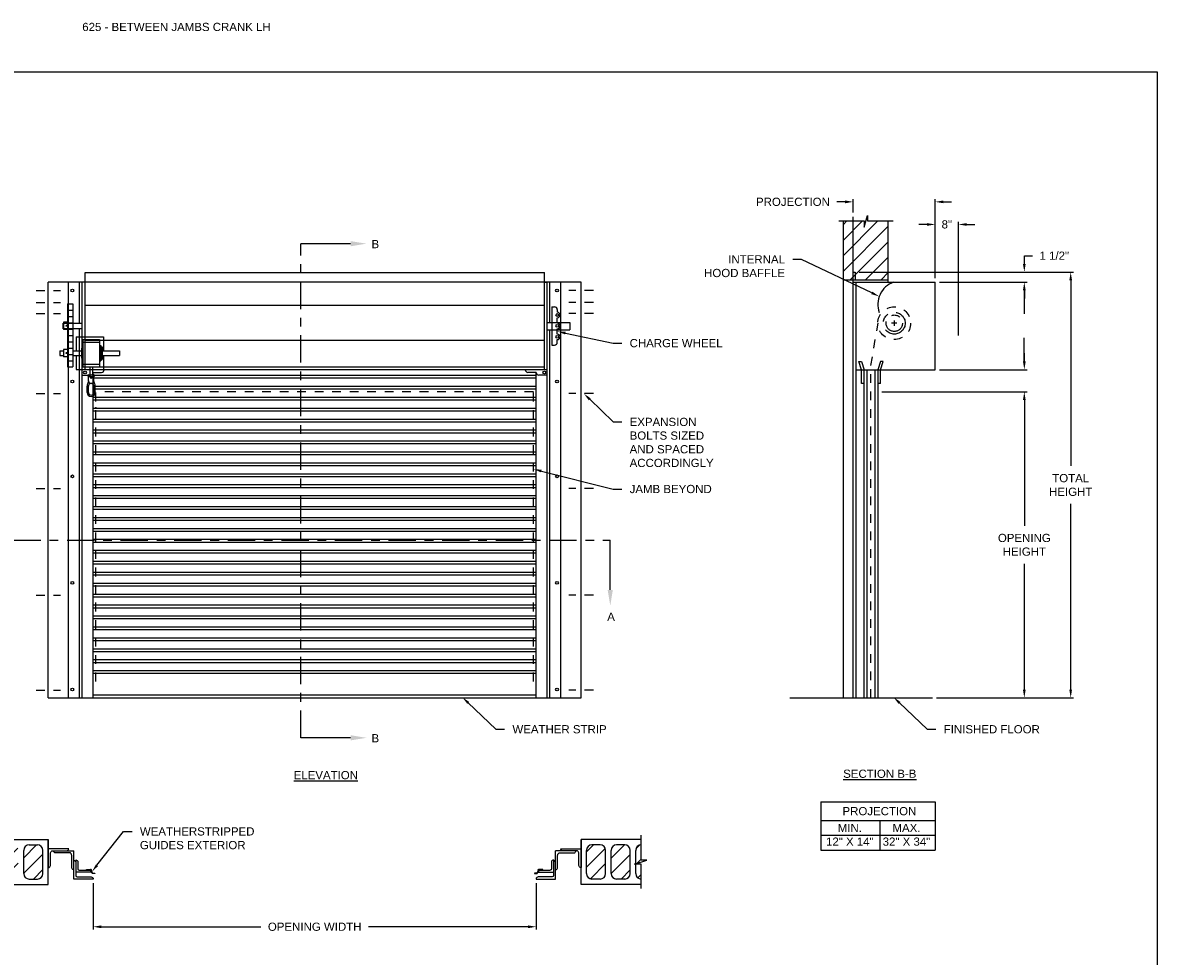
# Model space of a CAD drawing. Header units: inches. Extents: x 169.6 to 213.7, y 195.1 to 247.7.
# Tile 45 of 48: x 176.1 to 189.1, y 237.1 to 247.7. Entities that reach past the tile are written whole.
import ezdxf
from ezdxf import colors
from ezdxf.entities.mleader import LeaderData, LeaderLine
from ezdxf.math import Vec2, Vec3

# ---------------------------------------------------------------- set-up
doc = ezdxf.new("R2010")
doc.units = ezdxf.units.IN
doc.header["$LTSCALE"] = 0.25
doc.header["$MEASUREMENT"] = 0
for name, pattern in [('CENTER', [2, 1.25, -0.25, 0.25, -0.25]), ('CENTER2', [1.125, 0.75, -0.125, 0.125, -0.125]), ('HIDDEN', [0.375, 0.25, -0.125])]:
    doc.linetypes.add(name, pattern=pattern)
for name, color, linetype in [('ANNOTATIONS', 1, 'Continuous'), ('CRANK LH', 7, 'Continuous'), ('SECTION CUTS', 6, 'CENTER')]:
    doc.layers.add(name, color=color, linetype=linetype)
doc.styles.add('ARIAL', font='arial.ttf', dxfattribs={"height": 0.09375})
doc.styles.get("Standard").update_dxf_attribs({"font": 'romans.shx'})
doc.dimstyles.new('STANDARD$0', dxfattribs={"dimtxt": 0.09375, "dimasz": 0.09375, "dimexe": 0.03125, "dimexo": 0.046875, "dimgap": 0.09, "dimtad": 0, "dimtih": 1, "dimtoh": 1, "dimdec": 4, "dimzin": 0, "dimdsep": 46, "dimtxsty": 'ARIAL', "dimcen": 0.09, "dimadec": 0, "dimazin": 0, "dimtfac": 1, "dimtdec": 4, "dimtofl": 0, "dimtmove": 0, "dimatfit": 1, "dimfxl": 1, "dimtolj": 1, "dimtzin": 0, "dimarcsym": 0})
pattern_1 = [(45, (32.37464, 2.54673), (-0.08838835, 0.08838835), [])]

# ---------------------------------------------------------------- blocks, each defined once
blk = doc.blocks.new('*D7')
at = {"layer": 'ANNOTATIONS', "color": 0, "lineweight": -2, "transparency": 16777216}
for p, q in [((187.539, 243.871), (187.539, 243.964)), ((186.568, 243.777), (187.57, 243.777)), ((185.911, 243.524), (187.57, 243.524)), ((187.539, 243.43), (187.539, 243.336))]:
    blk.add_line(p, q, dxfattribs=at)
at = {"layer": 'ANNOTATIONS', "color": 0, "transparency": 16777216}
for points in [[(187.523, 243.871), (187.554, 243.871), (187.539, 243.777)], [(187.523, 243.43), (187.554, 243.43), (187.539, 243.524)]]:
    blk.add_solid(points, dxfattribs=at)
at = {"layer": 'defpoints', "color": 0, "transparency": 16777216}
for p in [(186.521, 243.777), (185.865, 243.524), (187.539, 243.524)]:
    blk.add_point(p, dxfattribs=at)
at = {"layer": 'ANNOTATIONS', "color": 0, "transparency": 16777216, "insert": (187.539, 243.65), "char_height": 0.0938, "attachment_point": 5, "style": 'ARIAL'}
blk.add_mtext('\\A1;  ', dxfattribs=at)
blk = doc.blocks.new('*D8')
at = {"layer": 'ANNOTATIONS', "color": 0, "lineweight": -2, "transparency": 16777216}
for p, q in [((187.539, 244.986), (187.539, 245.079)), ((187.539, 245.079), (187.633, 245.079)), ((186.568, 244.892), (187.57, 244.892)), ((186.568, 244.777), (187.57, 244.777)), ((187.539, 244.683), (187.539, 244.589))]:
    blk.add_line(p, q, dxfattribs=at)
at = {"layer": 'ANNOTATIONS', "color": 0, "transparency": 16777216}
for points in [[(187.523, 244.986), (187.554, 244.986), (187.539, 244.892)], [(187.523, 244.683), (187.554, 244.683), (187.539, 244.777)]]:
    blk.add_solid(points, dxfattribs=at)
at = {"layer": 'defpoints', "color": 0, "transparency": 16777216}
for p in [(186.521, 244.892), (187.539, 244.892), (186.521, 244.777)]:
    blk.add_point(p, dxfattribs=at)
at = {"layer": 'ANNOTATIONS', "color": 0, "transparency": 16777216, "insert": (187.881, 245.079), "char_height": 0.0938, "attachment_point": 5, "style": 'ARIAL'}
blk.add_mtext('\\A1;1 1/2"', dxfattribs=at)
blk = doc.blocks.new('*D9')
at = {"layer": 'ANNOTATIONS', "color": 0, "lineweight": -2, "transparency": 16777216}
for p, q in [((186.427, 245.437), (186.333, 245.437)), ((186.521, 244.824), (186.521, 245.468)), ((186.786, 244.168), (186.786, 245.468)), ((186.88, 245.437), (186.974, 245.437))]:
    blk.add_line(p, q, dxfattribs=at)
at = {"layer": 'ANNOTATIONS', "color": 0, "transparency": 16777216}
for points in [[(186.427, 245.452), (186.427, 245.421), (186.521, 245.437)], [(186.88, 245.452), (186.88, 245.421), (186.786, 245.437)]]:
    blk.add_solid(points, dxfattribs=at)
at = {"layer": 'defpoints', "color": 0, "transparency": 16777216}
for p in [(186.786, 245.437), (186.521, 244.777), (186.786, 244.121)]:
    blk.add_point(p, dxfattribs=at)
at = {"layer": 'ANNOTATIONS', "color": 0, "transparency": 16777216, "insert": (186.653, 245.437), "char_height": 0.0938, "attachment_point": 5, "style": 'ARIAL'}
blk.add_mtext('\\A1;8"', dxfattribs=at)
blk = doc.blocks.new('*D10')
at = {"layer": 'ANNOTATIONS', "color": 0, "lineweight": -2, "transparency": 16777216}
for p, q in [((185.652, 244.892), (188.1, 244.892)), ((188.069, 244.798), (188.069, 242.677)), ((188.069, 240.121), (188.069, 242.242)), ((186.536, 240.027), (188.1, 240.027))]:
    blk.add_line(p, q, dxfattribs=at)
at = {"layer": 'ANNOTATIONS', "color": 0, "transparency": 16777216}
for points in [[(188.053, 244.798), (188.084, 244.798), (188.069, 244.892)], [(188.053, 240.121), (188.084, 240.121), (188.069, 240.027)]]:
    blk.add_solid(points, dxfattribs=at)
at = {"layer": 'defpoints', "color": 0, "transparency": 16777216}
for p in [(185.605, 244.892), (186.49, 240.027), (188.069, 240.027)]:
    blk.add_point(p, dxfattribs=at)
at = {"layer": 'ANNOTATIONS', "color": 0, "transparency": 16777216, "insert": (188.069, 242.459), "char_height": 0.0938, "attachment_point": 5, "style": 'ARIAL'}
blk.add_mtext('\\A1;TOTAL \\PHEIGHT', dxfattribs=at)
blk = doc.blocks.new('*D11')
at = {"layer": 'ANNOTATIONS', "color": 0, "lineweight": -2, "transparency": 16777216}
for p, q in [((185.958, 243.524), (187.57, 243.524)), ((187.539, 243.43), (187.539, 241.993)), ((187.539, 240.121), (187.539, 241.558)), ((186.536, 240.027), (187.57, 240.027))]:
    blk.add_line(p, q, dxfattribs=at)
at = {"layer": 'ANNOTATIONS', "color": 0, "transparency": 16777216}
for points in [[(187.523, 243.43), (187.554, 243.43), (187.539, 243.524)], [(187.523, 240.121), (187.554, 240.121), (187.539, 240.027)]]:
    blk.add_solid(points, dxfattribs=at)
at = {"layer": 'defpoints', "color": 0, "transparency": 16777216}
for p in [(185.911, 243.524), (187.539, 243.524), (186.49, 240.027)]:
    blk.add_point(p, dxfattribs=at)
at = {"layer": 'ANNOTATIONS', "color": 0, "transparency": 16777216, "insert": (187.539, 241.775), "char_height": 0.09375, "attachment_point": 5, "style": 'ARIAL'}
blk.add_mtext('\\A1;OPENING\\PHEIGHT', dxfattribs=at)
blk = doc.blocks.new('*D12')
at = {"layer": 'ANNOTATIONS', "color": 0, "lineweight": -2, "transparency": 16777216}
for p, q in [((176.897, 237.909), (176.897, 237.379)), ((181.959, 237.909), (181.959, 237.379)), ((176.99, 237.41), (178.811, 237.41)), ((181.865, 237.41), (180.044, 237.41))]:
    blk.add_line(p, q, dxfattribs=at)
at = {"layer": 'ANNOTATIONS', "color": 0, "transparency": 16777216}
for points in [[(176.99, 237.426), (176.99, 237.394), (176.897, 237.41)], [(181.865, 237.426), (181.865, 237.394), (181.959, 237.41)]]:
    blk.add_solid(points, dxfattribs=at)
at = {"layer": 'defpoints', "color": 0, "transparency": 16777216}
for p in [(176.897, 237.956), (181.959, 237.956), (181.959, 237.41)]:
    blk.add_point(p, dxfattribs=at)
at = {"layer": 'ANNOTATIONS', "color": 0, "transparency": 16777216, "insert": (179.428, 237.41), "char_height": 0.09375, "attachment_point": 5, "style": 'ARIAL'}
blk.add_mtext('\\A1;OPENING WIDTH', dxfattribs=at)
blk = doc.blocks.new('*D13')
at = {"layer": 'ANNOTATIONS', "color": 0, "lineweight": -2, "transparency": 16777216}
for p, q in [((185.49, 245.695), (185.396, 245.695)), ((185.583, 245.572), (185.583, 245.726)), ((186.521, 244.824), (186.521, 245.726)), ((186.615, 245.695), (186.708, 245.695))]:
    blk.add_line(p, q, dxfattribs=at)
at = {"layer": 'ANNOTATIONS', "color": 0, "transparency": 16777216}
for points in [[(185.49, 245.711), (185.49, 245.679), (185.583, 245.695)], [(186.615, 245.711), (186.615, 245.679), (186.521, 245.695)]]:
    blk.add_solid(points, dxfattribs=at)
at = {"layer": 'defpoints', "color": 0, "transparency": 16777216}
for p in [(185.583, 245.695), (185.583, 245.525), (186.521, 244.777)]:
    blk.add_point(p, dxfattribs=at)
at = {"layer": 'ANNOTATIONS', "color": 0, "transparency": 16777216, "insert": (184.894, 245.695), "char_height": 0.09375, "attachment_point": 5, "style": 'ARIAL'}
blk.add_mtext('\\A1;PROJECTION', dxfattribs=at)

msp = doc.modelspace()

# ---------------------------------------------------------------- hatches: boundary and pattern name
at = {"layer": 'CRANK LH', "linetype": 'Continuous'}
h = msp.add_hatch(dxfattribs=at)
h.set_pattern_fill('ANSI31', color=256, style=0)
h.set_pattern_definition([(45, (32.37464, 2.00616), (-0.08838835, 0.08838835), [])])
h.paths.add_polyline_path([(185.98229, 245.47628), (185.74579, 245.47628), (185.74579, 245.54094), (185.70738, 245.40758), (185.70738, 245.47628), (185.46666, 245.47628), (185.46666, 244.80487), (185.98229, 244.80487)])
h = msp.add_hatch(dxfattribs=at)
h.set_pattern_fill('ANSI31', color=256, style=0)
h.set_pattern_definition(pattern_1)
h.paths.add_polyline_path([(175.7586, 238.28353, 0.41421356), (175.6961, 238.34603), (175.6961, 238.17133), (175.63199, 238.17133), (175.7586, 238.12953)])
h.paths.add_polyline_path([(175.7586, 238.12442), (175.6961, 238.12442), (175.6961, 237.9554, 0.41421356), (175.7586, 238.0179)])
h.paths.add_polyline_path([(175.8211, 238.0179, 0.41421356), (175.8836, 237.9554), (175.97735, 237.9554, 0.41421356), (176.03985, 238.0179), (176.03985, 238.28353, 0.41421356), (175.97735, 238.34603), (175.8836, 238.34603, 0.41421356), (175.8211, 238.28353)])
h.paths.add_polyline_path([(176.3211, 238.28353, 0.41421356), (176.2586, 238.34603), (176.16485, 238.34603, 0.41421356), (176.10235, 238.28353), (176.10235, 238.0179, 0.41421356), (176.16485, 237.9554), (176.2586, 237.9554, 0.41421356), (176.3211, 238.0179)])
h = msp.add_hatch(dxfattribs=at)
h.set_pattern_fill('ANSI31', color=256, style=0)
h.set_pattern_definition(pattern_1)
h.paths.add_polyline_path([(182.7533, 238.28353, 0.41421356), (182.6908, 238.34603), (182.59705, 238.34603, 0.41421356), (182.53455, 238.28353), (182.53455, 238.0179, 0.41421356), (182.59705, 237.9554), (182.6908, 237.9554, 0.41421356), (182.7533, 238.0179)])
h.paths.add_polyline_path([(183.03455, 238.28353, 0.41421356), (182.97205, 238.34603), (182.8783, 238.34603, 0.41421356), (182.8158, 238.28353), (182.8158, 238.0179, 0.41421356), (182.8783, 237.9554), (182.97205, 237.9554, 0.41421356), (183.03455, 238.0179)])
h.paths.add_polyline_path([(183.09705, 238.12953), (183.22365, 238.17133), (183.15955, 238.17133), (183.15955, 238.34603, 0.41421356), (183.09705, 238.28353)])
h.paths.add_polyline_path([(183.09705, 238.0179, 0.41421356), (183.15955, 237.9554), (183.15955, 238.12442), (183.09705, 238.12442)])

# ---------------------------------------------------------------- linework, layer by layer
at = {"layer": 'ANNOTATIONS'}
for p, q in [((186.52079, 244.82377), (186.52079, 245.72631)), ((186.56767, 244.77689), (187.57008, 244.77689)), ((187.53883, 244.68314), (187.53883, 244.41476)), ((187.53883, 243.87064), (187.53883, 244.13903)), ((186.56767, 243.77689), (187.57008, 243.77689)), ((185.91142, 243.52353), (187.57008, 243.52353)), ((186.53642, 240.02689), (187.57008, 240.02689)), ((185.21389, 238.83783), (185.21389, 238.28646)), ((185.21389, 238.83783), (186.52166, 238.83783)), ((186.52166, 238.83783), (186.52166, 238.28646)), ((185.21389, 238.62636), (186.52166, 238.62636)), ((185.88674, 238.62636), (185.88674, 238.28646)), ((185.21389, 238.45641), (186.52166, 238.45641)), ((185.21389, 238.28646), (186.52166, 238.28646))]:
    msp.add_line(p, q, dxfattribs=at)
for points in [[(187.52321, 244.68314), (187.55446, 244.68314), (187.53883, 244.77689)], [(187.52321, 243.87064), (187.55446, 243.87064), (187.53883, 243.77689)], [(187.52321, 243.42978), (187.55446, 243.42978), (187.53883, 243.52353)], [(187.52321, 240.12064), (187.55446, 240.12064), (187.53883, 240.02689)]]:
    msp.add_solid(points, dxfattribs=at)
at = {"layer": 'CRANK LH', "linetype": 'Continuous'}
for p, q in [((185.58329, 240.02689), (185.58329, 245.52525)), ((185.70738, 245.40758), (185.74579, 245.54094)), ((185.74579, 245.54094), (185.74579, 245.47628)), ((185.42027, 245.47628), (185.70738, 245.47628)), ((185.46666, 245.47628), (185.46666, 240.02689)), ((185.70738, 245.47628), (185.70738, 245.40758)), ((185.74579, 245.47628), (186.04098, 245.47628)), ((185.98229, 244.77689), (185.98229, 245.47628)), ((185.58329, 244.89194), (185.6047, 244.89194)), ((185.6047, 244.89194), (185.6047, 244.80968)), ((182.05282, 244.77689), (182.07626, 244.77689)), ((185.46666, 244.80487), (185.98229, 244.80487)), ((185.58329, 244.77689), (186.52079, 244.77689)), ((185.61454, 244.77689), (185.61454, 240.02689)), ((186.52079, 243.77689), (186.52079, 244.77689)), ((182.05282, 244.51063), (176.80282, 244.51063)), ((182.13876, 244.49564), (182.13876, 244.05814)), ((182.13876, 244.49564), (182.17001, 244.49564)), ((182.20126, 244.46439), (182.20126, 244.43314)), ((182.20126, 244.30814), (182.20126, 244.37064)), ((176.55282, 244.30814), (176.77157, 244.30814)), ((176.55282, 244.24564), (176.55282, 244.30814)), ((176.77157, 244.24564), (176.55282, 244.24564)), ((182.23251, 244.30814), (182.20126, 244.30814)), ((182.20126, 244.24564), (182.23251, 244.24564)), ((182.20126, 244.18314), (182.20126, 244.24564)), ((176.70126, 244.154), (176.70126, 243.99245)), ((176.77938, 244.12275), (176.77938, 243.81025)), ((182.05282, 244.10897), (176.80282, 244.10897)), ((176.96688, 244.12275), (176.96688, 243.81025)), ((177.01376, 244.154), (177.01376, 243.99245)), ((182.20126, 244.08939), (182.20126, 244.12064)), ((176.70126, 243.94055), (176.70126, 243.779)), ((176.76376, 244.0237), (176.76376, 243.9093)), ((176.98251, 244.05495), (176.98251, 243.87805)), ((176.99813, 244.03932), (176.99813, 243.89368)), ((177.01376, 243.94055), (177.01376, 243.779)), ((182.13876, 244.05814), (182.17001, 244.05814)), ((176.80282, 243.80814), (182.05282, 243.80814)), ((176.85751, 243.81025), (176.85751, 243.7165)), ((176.88876, 243.81025), (176.88876, 243.7165)), ((185.67704, 243.77689), (185.64579, 243.87064)), ((185.64579, 243.87064), (185.67704, 243.87064)), ((185.67704, 243.87064), (185.70829, 243.77689)), ((185.89579, 243.87064), (185.86454, 243.77689)), ((185.89579, 243.77689), (185.92704, 243.87064)), ((185.92704, 243.87064), (185.89579, 243.87064)), ((176.84188, 243.65051), (176.84188, 243.70088)), ((176.84188, 243.70088), (176.90438, 243.70087)), ((176.90439, 243.65051), (176.90438, 243.70088)), ((185.61454, 243.77689), (186.52079, 243.77689)), ((185.67704, 243.62064), (185.67704, 243.77689)), ((185.70829, 240.02689), (185.70829, 243.77689)), ((185.73954, 243.77689), (185.73954, 240.02689)), ((185.83329, 240.02689), (185.83329, 243.77689)), ((185.86454, 243.77689), (185.86454, 240.02689)), ((185.89579, 243.62064), (185.89579, 243.77689)), ((176.82625, 243.51695), (176.82625, 243.58802)), ((176.90437, 243.51695), (176.90438, 243.58801)), ((176.92, 243.51695), (176.92, 243.58801)), ((185.70829, 243.62064), (185.67704, 243.62064)), ((185.89579, 243.62064), (185.86454, 243.62064)), ((184.85831, 240.02689), (186.48954, 240.02689)), ((183.15955, 238.17133), (183.15955, 238.4554)), ((176.67444, 237.95576), (176.67444, 238.27824)), ((182.1812, 237.95576), (182.1812, 238.27824)), ((182.43291, 238.27824), (182.1812, 238.27824)), ((183.08158, 238.12442), (183.22365, 238.17133)), ((183.15955, 238.12442), (183.08158, 238.12442)), ((183.22365, 238.17133), (183.15955, 238.17133)), ((183.15955, 237.84603), (183.15955, 238.12442)), ((176.8183, 238.05751), (176.8183, 238.06357)), ((176.8183, 238.06357), (176.86134, 238.06357)), ((176.88599, 238.01996), (176.86965, 238.05176)), ((176.87416, 238.05454), (176.88975, 238.0242)), ((176.91566, 238.01996), (176.88599, 238.01996)), ((176.88975, 238.0242), (176.91566, 238.0242)), ((176.91566, 238.0242), (176.91566, 238.01996)), ((181.96589, 238.0242), (181.93999, 238.0242)), ((181.93999, 238.0242), (181.93999, 238.01996)), ((181.93999, 238.01996), (181.96966, 238.01996)), ((181.98148, 238.05454), (181.96589, 238.0242)), ((181.96966, 238.01996), (181.986, 238.05176)), ((182.03734, 238.06357), (181.9943, 238.06357)), ((181.99523, 238.05751), (182.11855, 238.05751)), ((182.03734, 238.05751), (182.03734, 238.06357))]:
    msp.add_line(p, q, dxfattribs=at)
at = {"layer": 'CRANK LH'}
for p, q in [((176.80282, 243.77689), (176.80282, 244.88822)), ((176.80282, 244.88822), (182.05282, 244.88822)), ((182.05282, 243.77689), (182.05282, 244.88822)), ((176.3836, 240.02558), (176.3836, 244.77689)), ((182.47205, 244.77689), (176.3836, 244.77689)), ((176.61532, 240.02689), (176.61532, 244.77689)), ((176.74032, 244.30814), (176.74032, 244.77689)), ((176.77157, 240.02689), (176.77157, 244.77689)), ((182.08407, 240.02689), (182.08407, 244.77689)), ((182.11532, 244.31621), (182.11532, 244.77689)), ((182.24032, 240.02689), (182.24032, 244.77689)), ((182.47205, 240.02558), (182.47205, 244.77689)), ((176.60211, 244.52787), (176.66431, 244.52787)), ((176.60211, 244.52787), (176.60211, 243.80787)), ((176.60211, 244.45587), (176.66431, 244.45587)), ((176.66431, 244.52787), (176.66431, 243.80787)), ((176.60211, 244.38387), (176.66431, 244.38387)), ((176.55841, 244.31831), (176.55841, 244.23548)), ((176.60211, 244.31831), (176.55841, 244.31831)), ((176.60211, 244.23548), (176.55841, 244.23548)), ((176.60211, 244.31187), (176.66431, 244.31187)), ((176.60211, 244.23987), (176.66431, 244.23987)), ((176.74032, 240.02689), (176.74032, 244.24564)), ((182.08407, 244.31621), (182.34496, 244.31621)), ((182.08407, 244.23337), (182.34496, 244.23337)), ((182.11532, 240.02689), (182.11532, 244.23337)), ((182.34496, 244.31621), (182.34496, 244.23337)), ((176.60211, 244.16787), (176.66431, 244.16787)), ((176.60211, 244.09587), (176.66431, 244.09587)), ((176.70126, 244.154), (177.01376, 244.154)), ((176.77938, 244.12275), (176.96688, 244.12275)), ((176.77938, 244.0915), (176.96688, 244.0915)), ((176.51606, 243.99245), (176.51606, 243.94055)), ((176.51606, 243.99245), (176.55841, 243.99245)), ((176.51606, 243.94055), (176.55841, 243.94055)), ((176.60211, 244.00581), (176.55841, 244.00581)), ((176.55841, 244.00581), (176.55841, 243.92298)), ((176.60211, 244.02387), (176.66431, 244.02387)), ((176.60211, 243.95187), (176.66431, 243.95187)), ((176.66431, 243.99245), (176.76376, 243.99245)), ((176.66431, 243.94055), (176.76376, 243.94055)), ((176.76376, 244.0237), (176.77938, 244.0237)), ((176.96688, 244.05495), (176.98251, 244.05495)), ((176.98251, 244.03932), (176.99813, 244.03932)), ((176.99813, 243.99245), (177.19896, 243.99245)), ((176.99813, 243.94055), (177.19896, 243.94055)), ((177.19896, 243.99245), (177.19896, 243.94055)), ((176.60211, 243.92298), (176.55841, 243.92298)), ((176.60211, 243.87987), (176.66431, 243.87987)), ((176.60211, 243.80787), (176.66431, 243.80787)), ((176.76376, 243.9093), (176.77938, 243.9093)), ((176.77938, 243.8415), (176.96688, 243.8415)), ((176.77938, 243.81025), (176.96688, 243.81025)), ((176.96688, 243.87805), (176.98251, 243.87805)), ((176.98251, 243.89368), (176.99813, 243.89368)), ((176.70126, 243.779), (176.85751, 243.779)), ((182.08407, 243.77689), (176.77157, 243.77689)), ((176.77157, 243.71439), (176.86532, 243.71439)), ((176.84188, 243.7165), (176.90438, 243.7165)), ((176.88876, 243.779), (177.01376, 243.779)), ((176.89657, 240.02689), (176.89657, 243.74564)), ((176.89657, 243.74564), (176.99032, 243.74564)), ((176.89657, 243.71321), (181.95907, 243.71321)), ((176.89657, 243.68196), (181.95907, 243.68196)), ((181.95907, 243.74564), (181.86532, 243.74564)), ((181.95907, 240.02689), (181.95907, 243.74564)), ((182.08407, 243.71439), (181.99032, 243.71439)), ((176.84187, 243.51695), (176.84188, 243.58801)), ((176.89657, 243.58821), (181.95907, 243.58821)), ((176.89657, 243.55696), (181.95907, 243.55696)), ((176.89657, 243.46321), (181.95907, 243.46321)), ((176.89657, 243.43196), (181.95907, 243.43196)), ((176.89657, 243.33821), (181.95907, 243.33821)), ((176.89657, 243.30696), (181.95907, 243.30696)), ((176.89657, 243.21321), (181.95907, 243.21321)), ((176.89657, 243.18196), (181.95907, 243.18196)), ((176.89657, 243.08821), (181.95907, 243.08821)), ((176.89657, 243.05696), (181.95907, 243.05696)), ((176.89657, 242.96321), (181.95907, 242.96321)), ((176.89657, 242.93196), (181.95907, 242.93196)), ((176.89657, 242.83821), (181.95907, 242.83821)), ((176.89657, 242.80696), (181.95907, 242.80696)), ((176.89657, 242.71321), (181.95907, 242.71321)), ((176.89657, 242.68196), (181.95907, 242.68196)), ((176.89657, 242.58821), (181.95907, 242.58821)), ((176.89657, 242.55696), (181.95907, 242.55696)), ((176.89657, 242.46321), (181.95907, 242.46321)), ((176.89657, 242.43196), (181.95907, 242.43196)), ((176.89657, 242.33821), (181.95907, 242.33821)), ((176.89657, 242.30696), (181.95907, 242.30696)), ((176.89657, 242.21321), (181.95907, 242.21321)), ((176.89657, 242.18196), (181.95907, 242.18196)), ((176.89657, 242.08821), (181.95907, 242.08821)), ((176.89657, 242.05696), (181.95907, 242.05696)), ((176.89657, 241.96321), (181.95907, 241.96321)), ((176.89657, 241.93196), (181.95907, 241.93196)), ((176.89657, 241.83821), (181.95907, 241.83821)), ((176.89657, 241.80696), (181.95907, 241.80696)), ((176.89657, 241.71321), (181.95907, 241.71321)), ((176.89657, 241.68196), (181.95907, 241.68196)), ((176.89657, 241.58821), (181.95907, 241.58821)), ((176.89657, 241.55696), (181.95907, 241.55696)), ((176.89657, 241.46321), (181.95907, 241.46321)), ((176.89657, 241.43196), (181.95907, 241.43196)), ((176.89657, 241.33821), (181.95907, 241.33821)), ((176.89657, 241.30696), (181.95907, 241.30696)), ((176.89657, 241.21321), (181.95907, 241.21321)), ((176.89657, 241.18196), (181.95907, 241.18196)), ((176.89657, 241.08821), (181.95907, 241.08821)), ((176.89657, 241.05696), (181.95907, 241.05696)), ((176.89657, 240.96321), (181.95907, 240.96321)), ((176.89657, 240.93196), (181.95907, 240.93196)), ((176.89657, 240.83821), (181.95907, 240.83821)), ((176.89657, 240.80696), (181.95907, 240.80696)), ((176.89657, 240.71321), (181.95907, 240.71321)), ((176.89657, 240.68196), (181.95907, 240.68196)), ((176.89657, 240.58821), (181.95907, 240.58821)), ((176.89657, 240.55696), (181.95907, 240.55696)), ((176.89657, 240.46321), (181.95907, 240.46321)), ((176.89657, 240.43196), (181.95907, 240.43196)), ((176.89657, 240.33821), (181.95907, 240.33821)), ((176.89657, 240.30696), (181.95907, 240.30696)), ((181.95907, 240.05814), (176.89657, 240.05814)), ((176.3836, 240.02558), (182.47205, 240.02558)), ((175.6961, 238.40853), (176.3836, 238.40853)), ((176.3836, 237.8929), (176.3836, 238.40853)), ((182.47205, 237.8929), (182.47205, 238.40853)), ((183.15955, 238.40853), (182.47205, 238.40853)), ((176.10235, 238.0179), (176.10235, 238.28353)), ((176.16485, 238.34603), (176.2586, 238.34603)), ((176.3211, 238.0179), (176.3211, 238.28353)), ((182.53455, 238.0179), (182.53455, 238.28353)), ((182.6908, 238.34603), (182.59705, 238.34603)), ((182.7533, 238.0179), (182.7533, 238.28353)), ((182.8158, 238.0179), (182.8158, 238.28353)), ((182.97205, 238.34603), (182.8783, 238.34603)), ((183.03455, 238.0179), (183.03455, 238.28353)), ((183.09705, 238.12953), (183.09705, 238.28353)), ((183.09705, 238.0179), (183.09705, 238.12442)), ((175.6961, 237.8929), (176.3836, 237.8929)), ((176.16485, 237.9554), (176.2586, 237.9554)), ((183.15955, 237.8929), (182.47205, 237.8929)), ((182.6908, 237.9554), (182.59705, 237.9554)), ((182.97205, 237.9554), (182.8783, 237.9554))]:
    msp.add_line(p, q, dxfattribs=at)
at = {"layer": 'CRANK LH', "linetype": 'CENTER2', "ltscale": 0.5}
for p, q in [((176.2428, 244.68183), (176.5244, 244.68183)), ((182.61285, 244.68183), (182.33125, 244.68183)), ((176.2428, 244.54624), (176.5244, 244.54624)), ((182.61285, 244.54624), (182.33125, 244.54624)), ((176.2428, 244.42007), (176.5244, 244.42007)), ((182.61285, 244.42007), (182.33125, 244.42007)), ((176.2428, 243.50337), (176.5244, 243.50337)), ((182.61285, 243.50337), (182.33125, 243.50337)), ((176.2428, 242.41935), (176.5244, 242.41935)), ((182.61285, 242.41935), (182.33125, 242.41935)), ((176.2428, 241.2006), (176.5244, 241.2006)), ((182.61285, 241.2006), (182.33125, 241.2006)), ((176.2428, 240.11306), (176.5244, 240.11306)), ((182.61285, 240.11306), (182.33125, 240.11306))]:
    msp.add_line(p, q, dxfattribs=at)
at = {"layer": 'CRANK LH', "linetype": 'CENTER'}
for p, q in [((186.05204, 244.33939), (186.05204, 244.27689)), ((186.08329, 244.30814), (186.02079, 244.30814))]:
    msp.add_line(p, q, dxfattribs=at)
at = {"layer": 'CRANK LH', "linetype": 'HIDDEN'}
for p, q in [((185.78507, 243.82478), (185.86719, 244.30829)), ((185.78507, 240.02689), (185.78507, 243.82478)), ((176.92782, 240.21439), (176.92782, 243.52353)), ((181.92782, 243.52353), (176.92782, 243.52353)), ((181.92782, 240.21439), (181.92782, 243.52353))]:
    msp.add_line(p, q, dxfattribs=at)
at = {"layer": 'CRANK LH'}
for points in [[(176.59363, 244.27923), (176.59217, 244.28176), (176.58925, 244.28176), (176.58779, 244.27923), (176.58925, 244.2767), (176.59217, 244.2767)], [(176.59363, 243.96673), (176.59217, 243.96926), (176.58925, 243.96926), (176.58779, 243.96673), (176.58925, 243.9642), (176.59217, 243.9642)]]:
    msp.add_lwpolyline(points, close=True, dxfattribs=at)
at = {"layer": 'CRANK LH', "linetype": 'Continuous'}
for points in [[(176.3836, 238.40853), (176.3836, 238.08706, 0.41421356), (176.40711, 238.11057), (176.40711, 238.24654, -0.23306277), (176.42273, 238.27824), (176.67444, 238.27824)], [(182.47205, 238.40853), (182.47205, 238.08706, -0.41421356), (182.44853, 238.11057), (182.44853, 238.24654, 0.23306277), (182.43291, 238.27824)], [(176.5927, 238.27824, 0.41421356), (176.61621, 238.30175), (176.3836, 238.30175)], [(176.67444, 238.06354, -0.41421356), (176.65093, 238.08706), (176.65093, 238.22302, 0.23306277), (176.63531, 238.25473), (176.46534, 238.25473, -0.41421356), (176.44183, 238.27824)], [(182.1812, 238.06354, 0.41421356), (182.20471, 238.08706), (182.20471, 238.22302, -0.23306277), (182.22034, 238.25473), (182.3903, 238.25473, 0.41421356), (182.41381, 238.27824)], [(182.26294, 238.27824, -0.41421356), (182.23943, 238.30175), (182.47205, 238.30175)], [(176.69796, 238.17492), (176.69796, 237.99489, 0.41421356), (176.71358, 237.97927), (176.87306, 237.97927, -0.41421356), (176.89657, 237.95576), (176.67444, 237.95576)], [(176.67444, 238.16808, -0.41421356), (176.69796, 238.14457)], [(176.69796, 238.17492, -0.41421356), (176.72147, 238.15141), (176.72147, 238.07314, 0.41421356), (176.73709, 238.05751), (176.86041, 238.05751)], [(182.15769, 238.17492), (182.15769, 237.99489, -0.41421356), (182.14206, 237.97927), (181.98258, 237.97927, 0.41421356), (181.95907, 237.95576), (182.1812, 237.95576)], [(182.15769, 238.17492, 0.41421356), (182.13418, 238.15141), (182.13418, 238.07314, -0.41421356), (182.11855, 238.05751)], [(182.1812, 238.16808, 0.41421356), (182.15769, 238.14457)], [(176.84955, 238.05751, -0.41421356), (176.87306, 238.034), (176.69796, 238.034)], [(182.00609, 238.05751, 0.41421356), (181.98258, 238.034), (182.15769, 238.034)]]:
    msp.add_lwpolyline(points, format="xyb", dxfattribs=at)
for centre, radius in [((176.65806, 244.68314), 0.01562), ((182.19758, 244.68314), 0.01562), ((176.87313, 243.68525), 0.00781), ((176.65806, 243.64216), 0.01562), ((182.19758, 243.64216), 0.01562), ((176.65806, 242.55814), 0.01562), ((182.19758, 242.55814), 0.01562), ((176.65806, 241.33939), 0.01562), ((182.19758, 241.33939), 0.01562), ((176.65806, 240.12064), 0.01562), ((182.19758, 240.12064), 0.01562), ((176.86802, 238.05945), 0.00427), ((181.98762, 238.05945), 0.00427)]:
    msp.add_circle(centre, radius, dxfattribs=at)
at = {"layer": 'CRANK LH', "linetype": 'HIDDEN'}
msp.add_circle((186.05204, 244.30814), 0.1875, dxfattribs=at)
at = {"layer": 'CRANK LH'}
for centre, radius in [((182.20126, 244.40189), 0.01562), ((176.59071, 244.27923), 0.0057), ((182.20126, 244.27689), 0.01562), ((182.20126, 244.15189), 0.01562), ((176.59071, 243.96673), 0.0057), ((176.80282, 243.74564), 0.01562), ((182.05282, 243.74564), 0.01562)]:
    msp.add_circle(centre, radius, dxfattribs=at)
at = {"layer": 'CRANK LH', "linetype": 'CENTER'}
for radius in [0.125, 0.09375]:
    msp.add_circle((186.05204, 244.30814), radius, dxfattribs=at)
at = {"layer": 'CRANK LH', "linetype": 'Continuous'}
for centre, radius, start, end in [((186.13427, 244.52221), 0.27011, 109.452348, 199.931237), ((182.17001, 244.46439), 0.03125, 0, 90), ((182.20126, 244.40189), 0.03125, 270, 90), ((182.20126, 244.27689), 0.03125, 270, 90), ((182.17001, 244.08939), 0.03125, 270, 0), ((182.20126, 244.15189), 0.03125, 270, 90), ((176.86532, 243.74564), 0.03125, 270, 0), ((176.99032, 243.77689), 0.03125, 270, 0), ((181.86532, 243.77689), 0.03125, 180, 270), ((181.99032, 243.74564), 0.03125, 180, 270), ((176.86802, 238.05945), 0.00785, 194.236842, 281.910831), ((176.86802, 238.05945), 0.00785, 321.381475, 148.315612), ((181.98762, 238.05945), 0.00785, 31.684388, 218.618525), ((181.98762, 238.05945), 0.00785, 258.089169, 345.763158)]:
    msp.add_arc(centre, radius, start, end, dxfattribs=at)
at = {"layer": 'CRANK LH'}
for centre, radius, start, end in [((176.84188, 243.70869), 0.00781, 89.996489, 269.996489), ((176.90438, 243.70869), 0.00781, 269.996489, 89.996489), ((176.87313, 243.58801), 0.04688, 141.314302, 179.996489), ((176.81214, 243.63684), 0.03125, 321.314302, 12.632115), ((176.87313, 243.65051), 0.03125, 179.996489, 359.996489), ((176.87313, 243.58801), 0.03125, 359.996489, 179.996489), ((176.93412, 243.63684), 0.03125, 167.360864, 218.678677), ((176.87313, 243.58801), 0.04688, 359.996489, 38.678677), ((176.87312, 243.51695), 0.04688, 179.996489, 359.996489), ((176.87312, 243.51695), 0.03125, 179.996489, 359.996489), ((176.16485, 238.28353), 0.0625, 90, 180), ((176.2586, 238.28353), 0.0625, 0, 90), ((182.59705, 238.28353), 0.0625, 90, 180), ((182.6908, 238.28353), 0.0625, 0, 90), ((182.8783, 238.28353), 0.0625, 90, 180), ((182.97205, 238.28353), 0.0625, 0, 90), ((183.15955, 238.28353), 0.0625, 90, 180), ((176.16485, 238.0179), 0.0625, 180, 270), ((176.2586, 238.0179), 0.0625, 270, 0), ((182.59705, 238.0179), 0.0625, 180, 270), ((182.6908, 238.0179), 0.0625, 270, 0), ((182.8783, 238.0179), 0.0625, 180, 270), ((182.97205, 238.0179), 0.0625, 270, 0), ((183.15955, 238.0179), 0.0625, 180, 270)]:
    msp.add_arc(centre, radius, start, end, dxfattribs=at)
at = {"layer": 'CRANK LH', "linetype": 'ByBlock'}
msp.add_point((176.92782, 243.33939), dxfattribs=at)
at = {"layer": 'defpoints'}
msp.add_lwpolyline([(189.05875, 234.44685), (169.58887, 234.44685), (169.58887, 247.18196), (189.05875, 247.18196)], close=True, dxfattribs=at)
at = {"layer": 'SECTION CUTS'}
for p, q in [((179.26943, 239.56961), (179.26943, 245.21688)), ((175.98461, 241.82889), (182.80619, 241.82889))]:
    msp.add_line(p, q, dxfattribs=at)

# ---------------------------------------------------------------- texts
at = {"layer": 'ANNOTATIONS', "insert": (176.77122, 247.74099), "char_height": 0.09375, "width": 6.6097632, "attachment_point": 1, "line_spacing_factor": 0.86134, "style": 'ARIAL'}
msp.add_mtext('625 - BETWEEN JAMBS CRANK LH', dxfattribs=at)
at = {"layer": 'ANNOTATIONS', "char_height": 0.09375, "attachment_point": 2, "style": 'ARIAL'}
for s, insert, width in [('{\\LELEVATION}', (179.55534, 239.18997), 3.0834986), ('{\\LSECTION B-B}', (185.88675, 239.20594), 1.3823677)]:
    msp.add_mtext(s, dxfattribs=dict(at, insert=insert, width=width))
for s, width, insert in [('PROJECTION ', 1.7594917, (185.88258, 238.7784)), ('MIN.\\P12" X 14" ', 0.6711642, (185.54446, 238.58641)), ('MAX.\\P32" X 34"', 0.6567117, (186.19189, 238.58641))]:
    msp.add_mtext_dynamic_manual_height_columns(s, width=width, gutter_width=1.36268, heights=[0], dxfattribs=dict(at, insert=insert))
at = {"layer": 'SECTION CUTS', "style": 'ARIAL'}
for s, p in [('B', (180.07746, 245.16518)), ('A', (182.77171, 240.90646)), ('B', (180.07746, 239.51792))]:
    msp.add_text(s, height=0.09375, dxfattribs=at).set_placement(p)

# ---------------------------------------------------------------- dimensions: what is measured, and where the dimension line sits
at = {"layer": 'ANNOTATIONS'}
for base, p2, text, picture, middle in [((185.58329, 245.69506), (185.58329, 245.52525), 'PROJECTION', '*D13', (184.89418, 245.69506)), ((186.78614, 245.43667), (186.78614, 244.12064), '8"', '*D9', (186.65347, 245.43667))]:
    dim = msp.add_linear_dim(base=base, p1=(186.52079, 244.77689), p2=p2, text=text, dimstyle='STANDARD$0', dxfattribs=at)
    dim.commit()
    dim.dimension.update_dxf_attribs({"geometry": picture, "text_midpoint": middle, "dimtype": 160})
for base, p1, p2, text, picture, middle in [((187.53883, 244.89194), (186.52079, 244.77689), (186.52079, 244.89194), '1 1/2"', '*D8', (187.88127, 245.07944)), ((188.06871, 240.02689), (185.6047, 244.89194), (186.48954, 240.02689), 'TOTAL \\PHEIGHT', '*D10', (188.06871, 242.45942)), ((187.53883, 243.52353), (186.48954, 240.02689), (185.91142, 243.52353), 'OPENING\\PHEIGHT', '*D11', (187.53883, 241.77521))]:
    dim = msp.add_linear_dim(base=base, p1=p1, p2=p2, angle=90, text=text, dimstyle='STANDARD$0', dxfattribs=at)
    dim.commit()
    dim.dimension.update_dxf_attribs({"geometry": picture, "text_midpoint": middle})
dim = msp.add_linear_dim(base=(187.53883, 243.52353), p1=(186.52079, 243.77689), p2=(185.86454, 243.52353), angle=90, text='  ', dimstyle='STANDARD$0', dxfattribs=at)
dim.commit()
dim.dimension.update_dxf_attribs({"geometry": '*D7', "text_midpoint": (187.53883, 243.65021), "dimtype": 160})
dim = msp.add_linear_dim(base=(181.95907, 237.41008), p1=(176.89657, 237.95576), p2=(181.95907, 237.95576), text='OPENING WIDTH', dimstyle='STANDARD$0', dxfattribs=at)
dim.commit()
dim.dimension.update_dxf_attribs({"geometry": '*D12', "text_midpoint": (179.42782, 237.41008)})

# ---------------------------------------------------------------- leaders
ml = msp.add_multileader_mtext('Standard', dxfattribs=at)
ml.set_content('INTERNAL HOOD BAFFLE', color=256, style='ARIAL')
ml.set_leader_properties()
ml.build(insert=Vec2(0, 0))
ml.multileader.update_dxf_attribs({"dogleg_length": 0.36, "arrow_head_size": 0.09375})
ctx = ml.context
ctx.base_point, ctx.char_height, ctx.arrow_head_size, ctx.landing_gap_size, ctx.plane_origin = Vec3(183.80624, 245.03736), 0.09375, 0.09375, 0.09, Vec3(180.81513, 244.60413)
ctx.text_align_type = 2
notes = []
notes.append((ctx, [(1, (1, 1, 0), (184.99087, 245.03736), (-1, 0), 0.09796, [(0, [(185.88025, 244.61402)], 0, [])])]))
ctx.mtext.insert, ctx.mtext.width, ctx.mtext.alignment, ctx.mtext.flow_direction = Vec3(184.80291, 245.08503), 1.0279765, 3, 5
ml = msp.add_multileader_mtext('Standard', dxfattribs=at)
ml.set_content('CHARGE WHEEL', color=256, style='ARIAL')
ml.set_leader_properties()
ml.build(insert=Vec2(0, 0))
ml.multileader.update_dxf_attribs({"dogleg_length": 0.36, "arrow_head_size": 0.09375})
ctx = ml.context
ctx.base_point, ctx.char_height, ctx.arrow_head_size, ctx.landing_gap_size, ctx.plane_origin = Vec3(182.93765, 244.08044), 0.09375, 0.09375, 0.09, Vec3(179.58664, 243.64721)
notes.append((ctx, [(0, (1, 1, 0), (182.8397, 244.08044), (1, 0), 0.09796, [(0, [(182.20126, 244.21439)], 0, [])])]))
ctx.mtext.insert, ctx.mtext.width, ctx.mtext.flow_direction = Vec3(183.02765, 244.12731), 1.0279765, 5
ml = msp.add_multileader_mtext('Standard', dxfattribs=at)
ml.set_content('EXPANSION BOLTS SIZED AND SPACED ACCORDINGLY', color=256, style='ARIAL')
ml.set_leader_properties()
ml.build(insert=Vec2(0, 0))
ml.multileader.update_dxf_attribs({"dogleg_length": 0.36, "arrow_head_size": 0.09375})
ctx = ml.context
ctx.base_point, ctx.char_height, ctx.arrow_head_size, ctx.landing_gap_size, ctx.plane_origin = Vec3(182.93765, 243.17928), 0.09375, 0.09375, 0.09, Vec3(179.58664, 242.74606)
notes.append((ctx, [(0, (1, 1, 0), (182.8397, 243.17928), (1, 0), 0.09796, [(0, [(182.50445, 243.50337)], 0, [])])]))
ctx.mtext.insert, ctx.mtext.width, ctx.mtext.flow_direction = Vec3(183.02765, 243.22696), 1.0279765, 5
ml = msp.add_multileader_mtext('Standard', dxfattribs=at)
ml.set_content('JAMB BEYOND', color=256, style='ARIAL')
ml.set_leader_properties()
ml.build(insert=Vec2(0, 0))
ml.multileader.update_dxf_attribs({"dogleg_length": 0.36, "arrow_head_size": 0.09375})
ctx = ml.context
ctx.base_point, ctx.char_height, ctx.arrow_head_size, ctx.landing_gap_size, ctx.plane_origin = Vec3(182.93765, 242.41236), 0.09375, 0.09375, 0.09, Vec3(179.58664, 241.97913)
notes.append((ctx, [(0, (1, 1, 0), (182.8397, 242.41236), (1, 0), 0.09796, [(0, [(181.92782, 242.64127)], 0, [])])]))
ctx.mtext.insert, ctx.mtext.width, ctx.mtext.flow_direction = Vec3(183.02765, 242.46004), 1.0279765, 5
ml = msp.add_multileader_mtext('Standard', dxfattribs=at)
ml.set_content('WEATHER STRIP', color=256, style='ARIAL')
ml.set_leader_properties()
ml.build(insert=Vec2(0, 0))
ml.multileader.update_dxf_attribs({"dogleg_length": 0.36, "arrow_head_size": 0.09375})
ctx = ml.context
ctx.base_point, ctx.char_height, ctx.arrow_head_size, ctx.landing_gap_size, ctx.plane_origin = Vec3(181.59811, 239.66653), 0.09375, 0.09375, 0.09, Vec3(180.81307, 239.2333)
notes.append((ctx, [(0, (1, 1, 0), (181.50015, 239.66653), (1, 0), 0.09796, [(0, [(181.11598, 240.0326)], 0, [])])]))
ctx.mtext.insert, ctx.mtext.flow_direction = Vec3(181.68811, 239.71421), 5
ml = msp.add_multileader_mtext('Standard', dxfattribs=at)
ml.set_content('FINISHED FLOOR', color=256, style='ARIAL')
ml.set_leader_properties()
ml.build(insert=Vec2(0, 0))
ml.multileader.update_dxf_attribs({"dogleg_length": 0.36, "arrow_head_size": 0.09375})
ctx = ml.context
ctx.base_point, ctx.char_height, ctx.arrow_head_size, ctx.landing_gap_size, ctx.plane_origin = Vec3(186.52743, 239.66653), 0.09375, 0.09375, 0.09, Vec3(185.74239, 239.2333)
notes.append((ctx, [(0, (1, 1, 0), (186.42948, 239.66653), (1, 0), 0.09796, [(0, [(186.0453, 240.0326)], 0, [])])]))
ctx.mtext.insert, ctx.mtext.flow_direction = Vec3(186.61743, 239.71421), 5
ml = msp.add_multileader_mtext('Standard', dxfattribs=at)
ml.set_content('WEATHERSTRIPPED GUIDES EXTERIOR', color=256, style='ARIAL')
ml.set_leader_properties()
ml.build(insert=Vec2(0, 0))
ml.multileader.update_dxf_attribs({"dogleg_length": 0.36, "arrow_head_size": 0.09375})
ctx = ml.context
ctx.base_point, ctx.char_height, ctx.arrow_head_size, ctx.landing_gap_size, ctx.plane_origin = Vec3(177.33998, 238.49909), 0.09375, 0.09375, 0.09, Vec3(176.55495, 238.06587)
notes.append((ctx, [(0, (1, 1, 0), (177.24203, 238.49909), (1, 0), 0.09796, [(0, [(176.88196, 238.03937)], 0, [])])]))
ctx.mtext.insert, ctx.mtext.width, ctx.mtext.flow_direction = Vec3(177.42998, 238.54677), 1.4026992, 5
at = {"layer": 'SECTION CUTS'}
ml = msp.add_multileader_mtext('Standard', dxfattribs=at)
ml.set_content('', color=256)
ml.set_leader_properties()
ml.build(insert=Vec2(0, 0))
ml.multileader.update_dxf_attribs({"dogleg_length": 0, "arrow_head_size": 0.18})
ctx = ml.context
ctx.base_point, ctx.char_height, ctx.arrow_head_size, ctx.landing_gap_size, ctx.plane_origin, ctx.plane_x_axis, ctx.plane_y_axis = Vec3(179.26943, 245.21688), 0.18, 0.18, 0, Vec3(180.01895, 245.21688), Vec3(0, 1), Vec3(-1, 0)
notes.append((ctx, [(0, (1, 1, 0), (179.26943, 245.21688), (1, 0), 0, [(0, [(180.01895, 245.21688)], 0, [])])]))
ctx.mtext.insert, ctx.mtext.text_direction, ctx.mtext.rotation, ctx.mtext.flow_direction = Vec3(179.17943, 245.21688), Vec3(0, 1), 1.57079633, 5
ml = msp.add_multileader_mtext('Standard', dxfattribs=at)
ml.set_content('', color=256)
ml.set_leader_properties()
ml.build(insert=Vec2(0, 0))
ml.multileader.update_dxf_attribs({"dogleg_length": 0, "arrow_head_size": 0.18})
ctx = ml.context
ctx.base_point, ctx.char_height, ctx.arrow_head_size, ctx.landing_gap_size, ctx.plane_origin = Vec3(182.80619, 241.82889), 0.18, 0.18, 0, Vec3(182.80619, 241.07937)
notes.append((ctx, [(0, (1, 1, 0), (182.80619, 241.82889), (1, 0), 0, [(0, [(182.80619, 241.07937)], 0, [])])]))
ctx.mtext.insert, ctx.mtext.flow_direction = Vec3(182.80619, 241.91889), 5
ml = msp.add_multileader_mtext('Standard', dxfattribs=at)
ml.set_content('', color=256)
ml.set_leader_properties()
ml.build(insert=Vec2(0, 0))
ml.multileader.update_dxf_attribs({"dogleg_length": 0, "arrow_head_size": 0.18})
ctx = ml.context
ctx.base_point, ctx.char_height, ctx.arrow_head_size, ctx.landing_gap_size, ctx.plane_origin, ctx.plane_x_axis, ctx.plane_y_axis = Vec3(179.26943, 239.56961), 0.18, 0.18, 0, Vec3(180.01895, 239.56961), Vec3(0, 1), Vec3(-1, 0)
notes.append((ctx, [(0, (1, 1, 0), (179.26943, 239.56961), (1, 0), 0, [(0, [(180.01895, 239.56961)], 0, [])])]))
ctx.mtext.insert, ctx.mtext.text_direction, ctx.mtext.rotation, ctx.mtext.flow_direction = Vec3(179.17943, 239.56961), Vec3(0, 1), 1.57079633, 5
for ctx, leaders in notes:
    for number, flags, end, landing, length, lines in leaders:
        leader = LeaderData()
        leader.index, (leader.has_last_leader_line, leader.has_dogleg_vector, leader.attachment_direction) = number, flags
        leader.last_leader_point, leader.dogleg_vector, leader.dogleg_length = Vec3(end), Vec3(landing), length
        for number, points, colour, breaks in lines:
            line = LeaderLine()
            line.index, line.vertices, line.color, line.breaks = number, Vec3.list(points), colors.encode_raw_color(colour), breaks
            leader.lines.append(line)
        ctx.leaders.append(leader)

doc.saveas('drawing.dxf')
